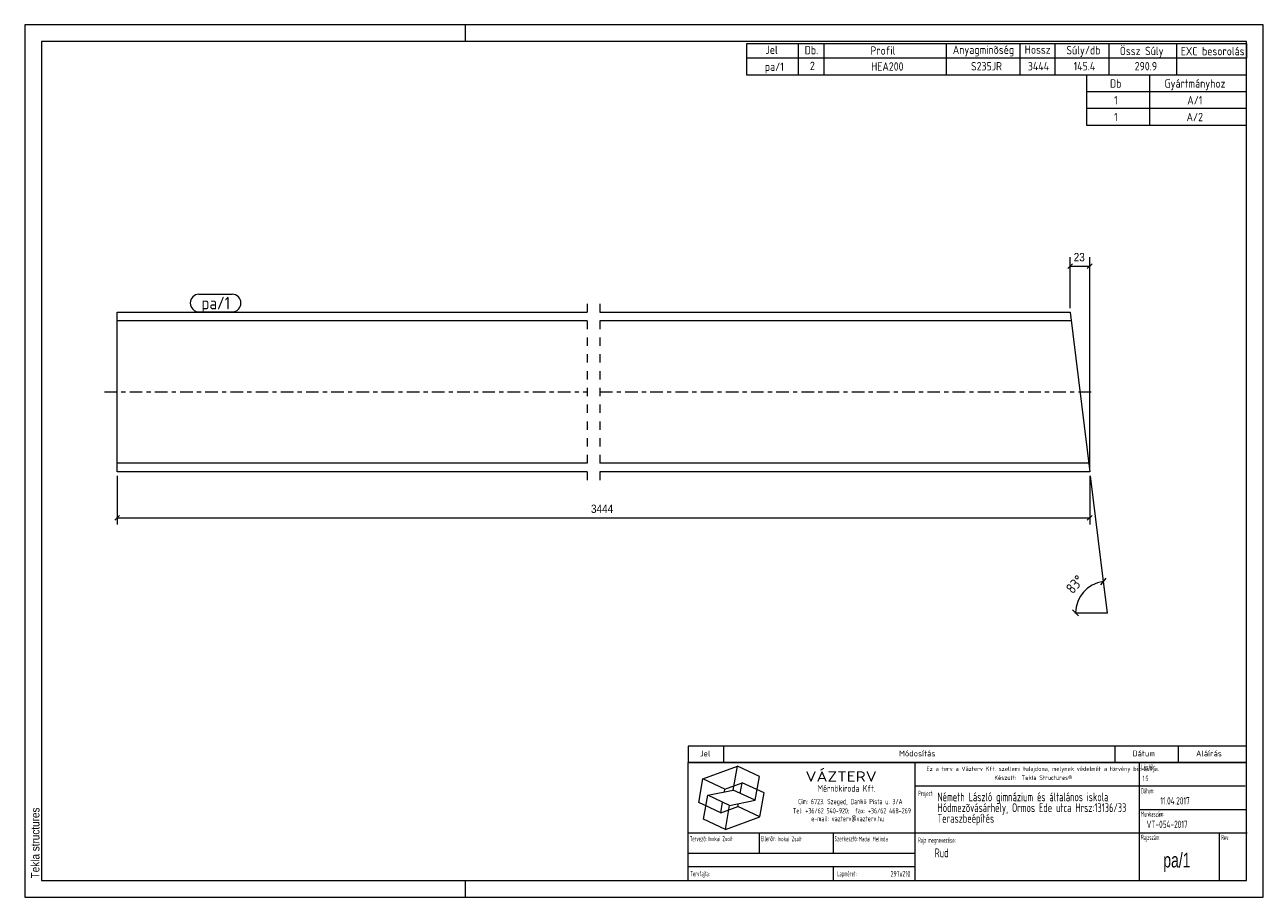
# Model space of a CAD drawing. Header units: millimetres. Extents: x 1 to 296, y 1 to 209.
import ezdxf

# ---------------------------------------------------------------- set-up
doc = ezdxf.new("R2010")
doc.units = ezdxf.units.MM
for name, pattern in [('XKITLINE00', [0]), ('XKITLINE02', [4, 2, -2]), ('XKITLINE03', [6, 3, -1, 1, -1])]:
    doc.linetypes.add(name, pattern=pattern)
for name, color, linetype, lineweight in [('Bemassung', 1, 'Continuous', 0), ('Teil', 7, 'Continuous', 0), ('Text', 5, 'Continuous', 0), ('Ueberschrift', 7, 'Continuous', 0), ('Zeichnungsrahmen', 3, 'Continuous', 0)]:
    doc.layers.add(name, color=color, linetype=linetype, lineweight=lineweight)
doc.styles.add('ARIAL', font='ARIAL.TTF')
doc.styles.add('ISOCPEUR', font='ISOCPEUR.TTF')
doc.styles.add('ISOCPEUR_BOLD', font='ARIAL.TTF')
doc.styles.add('ISOCPUER', font='ARIAL.TTF')

msp = doc.modelspace()

# ---------------------------------------------------------------- linework, layer by layer
at = {"layer": 'Bemassung', "linetype": 'XKITLINE00', "lineweight": 0}
for p, q in [((250, 141.45), (250, 153.6)), ((254.67, 103.45), (254.67, 153.6)), ((250.57, 152.02), (249.43, 150.88)), ((250, 151.45), (254.67, 151.45)), ((255.23, 152.02), (254.1, 150.88)), ((23, 101.45), (23, 89.85)), ((254.67, 101.45), (254.67, 89.85)), ((254.79, 101.46), (257.88, 76.24)), ((23.57, 92.02), (22.43, 90.88)), ((255.23, 92.02), (254.1, 90.88)), ((23, 91.45), (254.67, 91.45)), ((258.5, 77.03), (257.27, 75.45)), ((257.88, 76.24), (258.8, 68.79)), ((250.59, 69.5), (252.01, 68.09)), ((251.3, 68.79), (258.8, 68.79))]:
    msp.add_line(p, q, dxfattribs=at)
msp.add_arc((258.8, 68.79), 7.5, 97, 180, dxfattribs=at)
at = {"layer": 'Bemassung'}
for p in [(250, 151.45), (254.67, 151.45), (23, 91.45), (254.67, 91.45), (257.88, 76.24), (251.3, 68.79), (258.8, 68.79)]:
    msp.add_point(p, dxfattribs=at)
at = {"layer": 'Teil', "linetype": 'XKITLINE02', "lineweight": 0}
for p, q in [((135, 142.45), (135, 100.45)), ((138, 142.45), (138, 100.45))]:
    msp.add_line(p, q, dxfattribs=at)
at = {"layer": 'Teil', "linetype": 'XKITLINE00', "lineweight": 0}
for p, q in [((23, 102.45), (23, 140.45)), ((23, 140.45), (135, 140.45)), ((138, 140.45), (250, 140.45)), ((250, 140.45), (254.67, 102.45)), ((135, 138.45), (23, 138.45)), ((250.25, 138.45), (138, 138.45)), ((135, 104.45), (23, 104.45)), ((254.42, 104.45), (138, 104.45)), ((135, 102.45), (23, 102.45)), ((254.67, 102.45), (138, 102.45))]:
    msp.add_line(p, q, dxfattribs=at)
at = {"layer": 'Teil', "linetype": 'XKITLINE03', "lineweight": 0}
for p, q in [((20, 121.45), (135, 121.45)), ((138, 121.45), (255.33, 121.45))]:
    msp.add_line(p, q, dxfattribs=at)
at = {"layer": 'Text', "linetype": 'XKITLINE00', "lineweight": 0}
for p, q in [((42.5, 144.75), (50.4, 144.75)), ((42.5, 140.55), (50.4, 140.55))]:
    msp.add_line(p, q, dxfattribs=at)
for centre, start, end in [((42.5, 142.65), 90, 270), ((50.4, 142.65), 270, 90)]:
    msp.add_arc(centre, 2.1, start, end, dxfattribs=at)
at = {"layer": 'Ueberschrift', "linetype": 'XKITLINE00', "lineweight": 0}
for p, q in [((173, 204.54), (292, 204.54)), ((173, 201.04), (173, 204.54)), ((185.3, 201.04), (185.3, 204.54)), ((191.44, 201.04), (191.44, 204.54)), ((220.54, 201.04), (220.54, 204.54)), ((238.09, 201.05), (238.09, 204.55)), ((246.43, 201.04), (246.43, 204.54)), ((259.28, 201.04), (259.28, 204.54)), ((275.4, 201.02), (275.4, 204.52)), ((292, 204.54), (292, 201.04)), ((292, 201.04), (173, 201.04)), ((173, 197), (173, 201)), ((185.3, 197), (185.3, 201)), ((191.44, 197), (191.44, 201)), ((220.54, 197), (220.54, 201)), ((238.09, 197), (238.09, 201)), ((246.43, 197), (246.43, 201)), ((259.28, 197), (259.28, 201)), ((275.41, 197), (275.41, 201)), ((292, 197), (173, 197)), ((254, 193), (254, 197)), ((269, 193), (269, 197)), ((292, 193), (254, 193)), ((254, 189), (254, 193)), ((269, 189), (269, 193)), ((292, 189), (254, 189)), ((254, 185), (254, 189)), ((269, 185), (269, 189)), ((292, 185), (254, 185)), ((159, 37.07), (292, 37.07)), ((159, 37), (159, 33.14)), ((167.4, 37), (167.4, 33.14)), ((260.64, 37.07), (260.64, 33.21)), ((275.76, 37.07), (275.76, 33.21)), ((159, 33.22), (292, 33.22)), ((159, 33.14), (292, 33.14)), ((159, 5), (159, 33.14)), ((213.11, 5), (213.11, 33.14)), ((266.49, 5), (266.49, 33.14)), ((162.55, 29.24), (170.77, 32.23)), ((169.77, 26.55), (170.77, 32.23)), ((176, 29.79), (170.77, 32.23)), ((175, 24.11), (176, 29.79)), ((161.54, 23.55), (162.55, 29.24)), ((167.78, 26.8), (162.55, 29.24)), ((167.66, 26.12), (167.78, 26.8)), ((167.78, 26.8), (171.89, 28.3)), ((171.44, 25.76), (171.89, 28.3)), ((177.12, 25.86), (171.89, 28.3)), ((213.11, 27.54), (291.69, 27.54)), ((162.67, 19.62), (163.67, 25.3)), ((163.67, 25.3), (169.77, 26.55)), ((168.9, 22.86), (163.67, 25.3)), ((166.78, 21.11), (167.22, 23.65)), ((168.9, 22.86), (175, 24.11)), ((175, 24.11), (169.77, 26.55)), ((176.12, 20.17), (177.12, 25.86)), ((166.78, 21.11), (161.54, 23.55)), ((166.78, 21.11), (170.89, 22.61)), ((167.9, 17.18), (168.9, 22.86)), ((170.89, 22.61), (171.01, 23.29)), ((176.12, 20.17), (170.89, 22.61)), ((266.49, 21.94), (292, 21.94)), ((167.9, 17.18), (162.67, 19.62)), ((167.9, 17.18), (176.12, 20.17)), ((159, 16.34), (292.21, 16.34)), ((175.99, 11.48), (175.99, 16.39)), ((193.55, 16.39), (193.55, 11.49)), ((285.52, 16.28), (285.52, 5)), ((159.07, 11.49), (213.14, 11.49)), ((159.04, 8.34), (213.11, 8.34)), ((193.55, 8.31), (193.55, 5.13))]:
    msp.add_line(p, q, dxfattribs=at)
at = {"layer": 'Zeichnungsrahmen', "linetype": 'XKITLINE00', "lineweight": 0}
for p, q in [((296, 209), (1, 209)), ((1, 209), (1, 1)), ((106, 205), (106, 209)), ((296, 1), (296, 209)), ((292, 205), (5, 205)), ((5, 205), (5, 5)), ((292, 5), (292, 205)), ((5, 5), (292, 5)), ((106, 1), (106, 5)), ((1, 1), (296, 1))]:
    msp.add_line(p, q, dxfattribs=at)

# ---------------------------------------------------------------- texts
at = {"layer": 'Bemassung', "style": 'ISOCPUER', "width": 0.85}
for s, p in [('23', (250.85, 152.6)), ('3444', (135.87, 92.6))]:
    msp.add_text(s, height=2, dxfattribs=at).set_placement(p)
at = {"layer": 'Bemassung', "style": 'ISOCPEUR', "width": 0.85}
msp.add_text('83°', height=2.5, rotation=48.5009, dxfattribs=at).set_placement((250.63, 73.15))
at = {"layer": 'Text', "style": 'ISOCPEUR', "width": 0.85}
msp.add_text('pa/1', height=3, dxfattribs=at).set_placement((43.1, 141.15))
at = {"layer": 'Ueberschrift'}
for s, height, style, width, p in [('Jel', 2, 'ISOCPEUR', 0.85, (177.44, 202.04)), ('Db.', 2, 'ISOCPEUR', 0.85, (186.78, 201.95)), ('Profil', 2, 'ISOCPEUR', 0.85, (202.44, 201.86)), ('Anyagminõség', 2, 'ISOCPEUR', 0.85, (222.06, 202.04)), ('Hossz', 2, 'ISOCPEUR', 0.85, (239.18, 202.08)), ('Súly/db', 2, 'ISOCPEUR', 0.85, (249.11, 201.94)), ('Össz Súly', 2, 'ISOCPEUR', 0.85, (261.83, 201.76)), ('EXC besorolás', 2, 'ISOCPEUR', 0.85, (276.36, 201.71)), ('pa/1', 2, 'ISOCPEUR', 0.85, (177.28, 198)), ('2', 2, 'ISOCPEUR', 0.85, (188.02, 198.19)), ('HEA200', 2, 'ISOCPEUR', 0.85, (202.6, 198.05)), ('S235JR', 2, 'ISOCPEUR', 0.85, (226.39, 198.11)), ('3444', 2, 'ISOCPEUR', 0.85, (239.94, 198.11)), ('145.4', 2, 'ISOCPEUR', 0.85, (250.84, 198.12)), ('290.9', 2, 'ISOCPEUR', 0.85, (265.38, 198.12)), ('Db', 2, 'ISOCPEUR', 0.85, (259.5, 194)), ('Gyártmányhoz', 2, 'ISOCPEUR', 0.85, (272.5, 194)), ('1', 2, 'ISOCPEUR', 0.85, (260.48, 190)), ('A/1', 2, 'ISOCPEUR', 0.85, (277.91, 190)), ('1', 2, 'ISOCPEUR', 0.85, (260.48, 186)), ('A/2', 2, 'ISOCPEUR', 0.85, (277.74, 186)), ('Jel', 1.4, 'ISOCPEUR', 0.85, (161.84, 34.58)), ('Módosítás', 1.4, 'ISOCPEUR', 0.85, (209.25, 34.58)), ('Dátum', 1.4, 'ISOCPEUR', 0.85, (264.86, 34.58)), ('Aláírás', 1.4, 'ISOCPEUR', 0.85, (280, 34.58)), ('Lépték:', 1.26, 'ISOCPEUR', 0.51, (266.96, 31.43)), ('VÁZTERV', 2.45, 'ISOCPEUR', 1.19, (186.96, 28.56)), ('Ez a terv a Vázterv Kft. szellemi tulajdona, melynek védelmét a törvény biztosítja.', 1.05, 'ISOCPEUR', 0.838832, (215.8, 31.11)), ('Készült:  Tekla Structures®', 1.05, 'ISOCPEUR', 0.838832, (231.96, 28.98)), ('1:5', 1.26, 'ISOCPEUR', 0.595, (267.27, 28.7)), ('Mérnökiroda Kft.', 1.61, 'ISOCPEUR', 0.68, (189.86, 26.15)), ('Dátum:', 1.26, 'ISOCPEUR', 0.51, (266.91, 25.76)), ('Cím: 6723. Szeged, Dankó Pista u. 3/A', 1.26, 'ISOCPEUR', 0.68, (185.24, 23.18)), ('Project:', 1.26, 'ISOCPEUR', 0.51, (213.81, 25.12)), ('Németh László gimnázium és általános iskola', 2.1, 'ISOCPEUR', 0.595, (218.39, 23.87)), ('Hódmezõvásárhely, Ormos Ede utca Hrsz:13136/33', 2.1, 'ISOCPEUR', 0.595, (218.4, 21.31)), ('11.04.2017', 1.75, 'ISOCPEUR', 0.595, (271.48, 23.11)), ('Tel: +36/62 540-920;  fax: +36/62 468-269', 1.26, 'ISOCPEUR', 0.68, (183.98, 20.99)), ('Teraszbeépítés', 2.1, 'ISOCPEUR', 0.595, (218.4, 18.75)), ('Munkaszám:', 1.26, 'ISOCPEUR', 0.51, (266.87, 20.23)), ('e-mail: vazterv@vazterv.hu', 1.26, 'ISOCPEUR', 0.68, (188.32, 19.12)), ('VT-054-2017', 1.75, 'ISOCPEUR', 0.595, (268.23, 17.51)), ('Tervezõ:', 1.26, 'ISOCPEUR', 0.51, (159.4, 14.32)), ('Inokai Zsolt', 1.12, 'ISOCPEUR', 0.595, (163.85, 14.37)), ('Ellenõr:', 1.26, 'ISOCPEUR', 0.51, (176.35, 14.35)), ('Inokai Zsolt', 1.12, 'ISOCPEUR', 0.595, (180.32, 14.35)), ('Szerkesztõ:', 1.26, 'ISOCPEUR', 0.51, (193.9, 14.32)), ('Madai Melinda', 1.12, 'ISOCPEUR', 0.595, (199.65, 14.33)), ('Rajz megnevezése:', 1.26, 'ISOCPEUR', 0.51, (213.8, 13.98)), ('Rajzszám:', 1.26, 'ISOCPEUR', 0.51, (266.92, 14.65)), ('Rev:', 1.26, 'ISOCPEUR', 0.51, (285.98, 14.62)), ('Rud', 2.1, 'ISOCPEUR', 0.595, (217.73, 10.54)), ('pa/1', 3.5, 'ISOCPEUR_BOLD', 0.68, (272.2, 8.1)), ('Tervfajta:', 1.26, 'ISOCPEUR', 0.51, (159.53, 5.99)), ('Lapméret:', 1.26, 'ISOCPEUR', 0.51, (194.51, 5.99)), ('297x210', 1.4, 'ISOCPEUR', 0.595, (207.25, 5.89))]:
    msp.add_text(s, height=height, dxfattribs=dict(at, style=style, width=width)).set_placement(p)
at = {"layer": 'Zeichnungsrahmen', "style": 'ARIAL', "width": 0.85}
msp.add_text('Tekla structures', height=2, rotation=90, dxfattribs=at).set_placement((4.5, 5.5))

doc.saveas('drawing.dxf')
